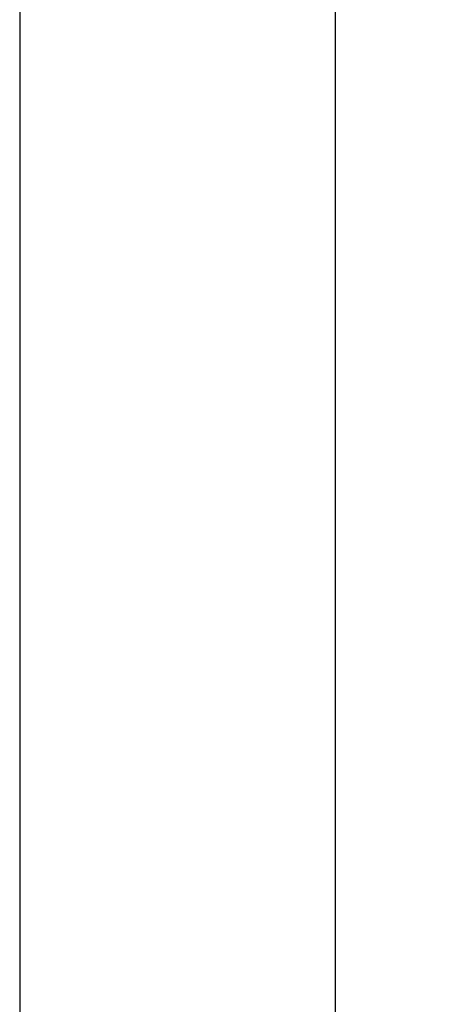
# Model space of a CAD drawing. Header units: millimetres. Extents: x 8 to 847, y 12 to 2109.
# Tile 247 of 256: x 755 to 785, y 1819 to 1889. Entities that reach past the tile are written whole.
import ezdxf

# ---------------------------------------------------------------- set-up
doc = ezdxf.new("R2010")
doc.units = ezdxf.units.MM

msp = doc.modelspace()

# ---------------------------------------------------------------- linework, layer by layer
at = {"color": 7, "linetype": 'Continuous', "lineweight": 30}
for p, q in [((754.653, 2031.788), (754.653, 1626.299)), ((777.153, 1626.299), (777.153, 2031.788))]:
    msp.add_line(p, q, dxfattribs=at)
msp.add_open_spline([(816.668, 1881.57), (816.371, 1881.047), (815.624, 1879.731), (814.462, 1877.602), (813.175, 1875.188), (811.917, 1872.76), (810.691, 1870.332), (809.495, 1867.908), (808.329, 1865.487), (807.183, 1863.057), (805.986, 1860.461), (804.743, 1857.699), (803.458, 1854.769), (802.2, 1851.827), (800.968, 1848.874), (799.763, 1845.909), (798.583, 1842.935), (797.43, 1839.951), (796.303, 1836.957), (795.202, 1833.954), (794.127, 1830.943), (793.079, 1827.923), (792.076, 1824.952), (791.119, 1822.031), (790.205, 1819.159), (789.315, 1816.279), (788.451, 1813.391), (787.639, 1810.584), (786.876, 1807.86), (786.161, 1805.218), (785.469, 1802.57), (784.801, 1799.914), (784.161, 1797.268), (783.549, 1794.631), (782.966, 1792.006), (782.41, 1789.375), (781.877, 1786.722), (781.368, 1784.046), (780.886, 1781.349), (780.435, 1778.648), (780.014, 1775.942), (779.626, 1773.232), (779.271, 1770.517), (778.95, 1767.797), (778.663, 1765.073), (778.41, 1762.344), (778.19, 1759.611), (778.003, 1756.875), (777.848, 1754.137), (777.725, 1751.397), (777.631, 1748.564), (777.564, 1745.639), (777.522, 1742.622), (777.501, 1739.604), (777.495, 1736.586), (777.498, 1734.574), (777.499, 1733.568)], degree=3, knots=[0, 0, 0, 0, 0.011657, 0.029319, 0.046982, 0.064647, 0.082314, 0.099667, 0.11702, 0.134373, 0.151728, 0.172389, 0.193052, 0.213716, 0.234382, 0.255047, 0.275712, 0.296374, 0.317032, 0.337684, 0.358331, 0.378975, 0.399616, 0.419078, 0.43854, 0.458005, 0.477472, 0.496944, 0.514612, 0.532284, 0.549963, 0.567648, 0.585337, 0.60271, 0.620081, 0.637448, 0.654807, 0.67251, 0.690203, 0.707889, 0.72557, 0.743249, 0.76093, 0.778615, 0.796308, 0.814007, 0.831711, 0.84942, 0.867132, 0.884845, 0.902559, 0.922045, 0.941533, 0.961022, 0.980512, 1, 1, 1, 1], dxfattribs=at)

doc.saveas('drawing.dxf')
